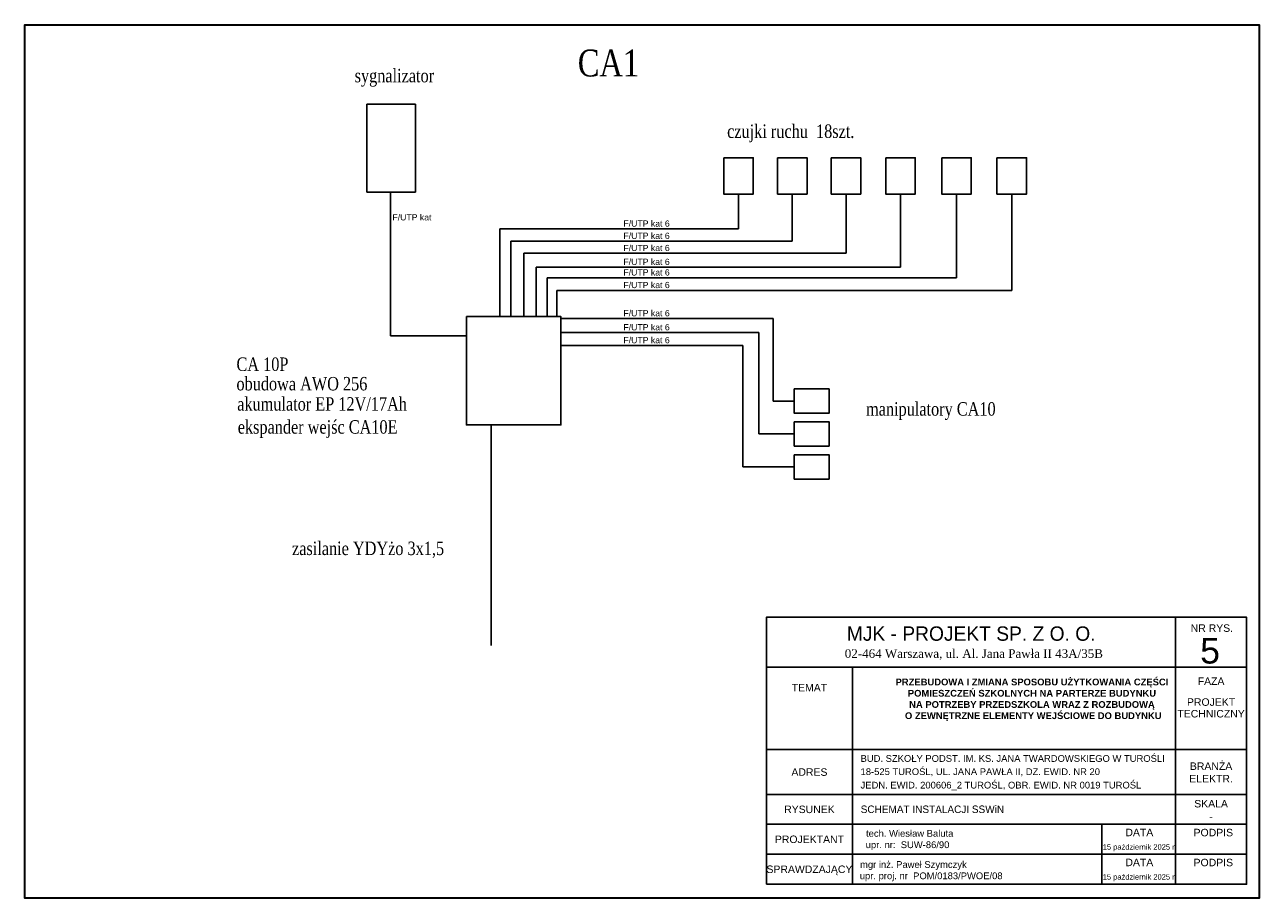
# Model space of a CAD drawing. Header units: millimetres. Extents: x -16803 to -7085, y -9068 to 2537.
# Tile 3 of 33: x -13600 to -10630, y -8532 to -6432. Entities that reach past the tile are written whole.
import ezdxf
from ezdxf.enums import TextEntityAlignment as Align

# ---------------------------------------------------------------- set-up
doc = ezdxf.new("R2010")
doc.units = ezdxf.units.MM
doc.header["$MEASUREMENT"] = 0
doc.layers.add('elektryka', color=255, linetype='Continuous', lineweight=35)
doc.layers.add('elektryka - oswietlenie', color=255, linetype='Continuous', lineweight=35)
doc.styles.add('ROMANS', font='times.ttf', dxfattribs={"height": 12})
doc.styles.add('st1', font='arial.ttf')
doc.styles.get("Standard").update_dxf_attribs({"font": 'arial.ttf'})
doc.styles.add('STIL16', font='arial.ttf')
doc.styles.add('STIL32', font='times.ttf')
doc.styles.add('STIL32_F', font='framd.ttf')

msp = doc.modelspace()

# ---------------------------------------------------------------- linework, layer by layer
at = {"layer": 'elektryka', "lineweight": -3}
for p, q in [((-11799.5, -7336.9), (-11799.5, -7138.6)), ((-11834.2, -7415.8), (-11834.2, -7172.3)), ((-11872.8, -7203.2), (-12310.3, -7203.2)), ((-11872.8, -7495.1), (-11872.8, -7203.2)), ((-11749, -7336.9), (-11799.5, -7336.9)), ((-11749, -7415.8), (-11834.2, -7415.8)), ((-11799.5, -7495.1), (-11872.8, -7495.1)), ((-11749, -7495.1), (-11799.5, -7495.1)), ((-10831.7, -8075.3), (-10831.7, -7856.4)), ((-11815.9, -7976.3), (-10660.7, -7976.3)), ((-11608.9, -7976.3), (-11608.9, -8498.3)), ((-10831.7, -8075.3), (-10831.7, -8498.3)), ((-11815.9, -8174.3), (-10660.7, -8174.3)), ((-11815.9, -8282.3), (-10660.7, -8282.3)), ((-11815.9, -8354.3), (-10660.7, -8354.3)), ((-11009.4, -8354.3), (-11009.4, -8498.3)), ((-11815.9, -8426.3), (-10660.7, -8426.3)), ((-11815.9, -8498.3), (-10660.7, -8498.3))]:
    msp.add_line(p, q, dxfattribs=at)
for points in [[(-10630.2, -6432.1), (-10630.2, -8532.1), (-13600.2, -8532.1), (-13600.2, -6432.1)], [(-11815.9, -8498.3), (-10660.7, -8498.3), (-10660.7, -7856.4), (-11815.9, -7856.4)]]:
    msp.add_lwpolyline(points, close=True, dxfattribs=at)
at = {"layer": 'elektryka'}
msp.add_lwpolyline([(-10630.2, -8532.1), (-13600.2, -8532.1), (-13600.2, -6432.1), (-10630.2, -6432.1)], close=True, dxfattribs=at)
at = {"layer": 'elektryka - oswietlenie', "lineweight": -3, "ltscale": 0.3}
for p, q in [((-12719.9, -7179.7), (-12719.9, -6834.3)), ((-11882.9, -6839.3), (-11882.9, -6923)), ((-11753.7, -6839.3), (-11753.7, -6952.3)), ((-11624.4, -6839.3), (-11624.4, -6981.7)), ((-11493.3, -6839.3), (-11493.3, -7014.9)), ((-11358.6, -6839.3), (-11358.6, -7040.4)), ((-11225.8, -6839.3), (-11225.8, -7070.7)), ((-11882.9, -6923), (-12457, -6923)), ((-12457, -6923), (-12457, -7133.7)), ((-11753.7, -6952.3), (-12430.6, -6952.3)), ((-12430.6, -6952.3), (-12430.6, -7133.7)), ((-11624.4, -6981.7), (-12399.1, -6981.7)), ((-12399.1, -6981.7), (-12399.1, -7133.7)), ((-11493.3, -7014.9), (-12369.7, -7014.9)), ((-12369.7, -7014.9), (-12369.7, -7133.7)), ((-11358.6, -7040.4), (-12343.3, -7040.4)), ((-12343.3, -7040.4), (-12343.3, -7133.7)), ((-11225.8, -7070.7), (-12320.2, -7070.7)), ((-12320.2, -7070.7), (-12320.2, -7133.7)), ((-11799.5, -7138.6), (-12310.3, -7138.6)), ((-12537.7, -7179.7), (-12719.9, -7179.7)), ((-11834.2, -7172.3), (-12310.3, -7172.3)), ((-12478.2, -7394.3), (-12478.2, -7924.3))]:
    msp.add_line(p, q, dxfattribs=at)
for points in [[(-12776.8, -6623.5), (-12660.3, -6623.5), (-12660.3, -6834.3), (-12776.8, -6834.3)], [(-11918.5, -6751.8), (-11847.4, -6751.8), (-11847.4, -6839.3), (-11918.5, -6839.3)], [(-11789.2, -6751.8), (-11718.1, -6751.8), (-11718.1, -6839.3), (-11789.2, -6839.3)], [(-11659.9, -6751.8), (-11588.8, -6751.8), (-11588.8, -6839.3), (-11659.9, -6839.3)], [(-11528.9, -6751.8), (-11457.8, -6751.8), (-11457.8, -6839.3), (-11528.9, -6839.3)], [(-11394.2, -6751.8), (-11323.1, -6751.8), (-11323.1, -6839.3), (-11394.2, -6839.3)], [(-11261.3, -6751.8), (-11190.2, -6751.8), (-11190.2, -6839.3), (-11261.3, -6839.3)], [(-12537.7, -7133.7), (-12310.3, -7133.7), (-12310.3, -7394.3), (-12537.7, -7394.3)], [(-11749, -7307.6), (-11665.1, -7307.6), (-11665.1, -7366.3), (-11749, -7366.3)], [(-11749, -7386.5), (-11665.1, -7386.5), (-11665.1, -7445.2), (-11749, -7445.2)], [(-11749, -7465.7), (-11665.1, -7465.7), (-11665.1, -7524.4), (-11749, -7524.4)]]:
    msp.add_lwpolyline(points, close=True, dxfattribs=at)

# ---------------------------------------------------------------- texts
at = {"layer": 'elektryka', "lineweight": -3, "style": 'ROMANS', "width": 0.8}
for s, height, p in [('CA1', 64.7, (-12269.7, -6556.5)), ('sygnalizator ', 32.351, (-12806.4, -6570.6)), ('czujki ruchu  18szt.', 32.351, (-11910.4, -6704.3)), ('CA 10P', 32.35, (-13090.7, -7264.4)), ('obudowa AWO 256', 32.351, (-13090.7, -7311.2)), ('akumulator EP 12V/17Ah', 32.351, (-13088.9, -7359.9)), ('manipulatory CA10  ', 32.351, (-11576.1, -7371.9)), ('ekspander wejśc CA10E', 32.351, (-13087.6, -7415.2)), ('zasilanie YDYżo 3x1,5', 32.351, (-12957.1, -7707))]:
    msp.add_text(s, height=height, dxfattribs=at).set_placement(p)
at = {"layer": 'elektryka', "lineweight": -3}
for s, height, p in [('F/UTP kat ', 14.93, (-12715.5, -6902.6)), ('F/UTP kat 6', 14.928, (-12159.8, -6917.6)), ('F/UTP kat 6', 14.928, (-12159.8, -6947)), ('F/UTP kat 6', 14.928, (-12159.8, -6976.3)), ('F/UTP kat 6', 14.928, (-12159.8, -7009.6)), ('F/UTP kat 6', 14.928, (-12159.8, -7035)), ('F/UTP kat 6', 14.928, (-12159.8, -7065.3)), ('F/UTP kat 6', 14.928, (-12159.8, -7133.2)), ('F/UTP kat 6', 14.928, (-12159.8, -7166.9)), ('F/UTP kat 6', 14.928, (-12159.8, -7197.9))]:
    msp.add_text(s, height=height, dxfattribs=at).set_placement(p)
for s, height, style, p in [('MJK - PROJEKT SP. Z O. O. ', 34.56, 'STIL32_F', (-11316.9, -7913.1)), ('NR RYS.', 18, 'st1', (-10744.3, -7891.6)), ('02-464 Warszawa, ul. Al. Jana Pawła II 43A/35B', 20.736, 'STIL32', (-11316.9, -7954.2)), ('5', 61.3, 'st1', (-10748.6, -7967.8)), ('DATA', 18, 'st1', (-10918.8, -8382.9)), ('PODPIS', 18, 'st1', (-10740.8, -8383.1)), ('15 październik 2025 r.', 12.96, 'st1', (-10917.8, -8415.2)), ('DATA', 18, 'st1', (-10918.8, -8454.9)), ('PODPIS', 18, 'st1', (-10740.8, -8455.1)), ('15 październik 2025 r.', 12.96, 'st1', (-10917.8, -8487.2))]:
    msp.add_text(s, height=height, dxfattribs=dict(at, style=style)).set_placement(p, align=Align.CENTER)
at = {"layer": 'elektryka', "lineweight": -3, "style": 'st1'}
for s, p in [('TEMAT', (-11712.4, -8025.9)), ('FAZA', (-10746.2, -8010.1)), ('PROJEKT', (-10746.2, -8060.4)), ('TECHNICZNY', (-10746.2, -8088.4)), ('ADRES', (-11712.4, -8228.7)), ('BRANŻA', (-10746.2, -8214.5)), ('ELEKTR.', (-10746.2, -8244.6)), ('RYSUNEK', (-11712.4, -8318.3)), ('SKALA', (-10746.2, -8304.7)), ('-', (-10746.2, -8335.4)), ('PROJEKTANT', (-11712.4, -8390.3)), ('SPRAWDZAJĄCY', (-11712.4, -8462.3))]:
    msp.add_text(s, height=18, dxfattribs=at).set_placement(p, align=Align.MIDDLE_CENTER)
at = {"layer": 'elektryka', "lineweight": -3}
for s, height, style, p in [('BUD. SZKOŁY PODST. IM. KS. JANA TWARDOWSKIEGO W TUROŚLI', 16.2, 'STIL16', (-11589.4, -8204.1)), ('18-525 TUROŚL, UL. JANA PAWŁA II, DZ. EWID. NR 20', 16.2, 'STIL16', (-11589.4, -8235.9)), ('JEDN. EWID. 200606_2 TUROŚL, OBR. EWID. NR 0019 TUROŚL', 16.2, 'STIL16', (-11589.4, -8268.2)), ('SCHEMAT INSTALACJI SSWiN', 18, 'STIL32_F', (-11589.1, -8327.1)), ('tech. Wiesław Baluta', 16.208, 'STIL16', (-11576.2, -8384.2)), ('upr. nr:  SUW-86/90', 16.208, 'STIL16', (-11577, -8411.5)), ('mgr inż. Paweł Szymczyk', 16.208, 'STIL16', (-11590.6, -8459)), ('upr. proj. nr  POM/0183/PWOE/08', 16.208, 'STIL16', (-11591.3, -8486.2))]:
    msp.add_text(s, height=height, dxfattribs=dict(at, style=style)).set_placement(p)
at = {"layer": 'elektryka', "lineweight": -3, "insert": (-11608.9, -8004.1), "char_height": 15.3, "attachment_point": 1, "style": 'st1'}
msp.add_mtext_dynamic_manual_height_columns('\\pxqc;{\\fArial|b1|i0|c238|p34;\\H1.0588x;PRZEBUDOWA I ZMIANA SPOSOBU UŻYTKOWANIA CZĘŚCI \\PPOMIESZCZEŃ SZKOLNYCH NA PARTERZE BUDYNKU \\PNA POTRZEBY PRZEDSZKOLA WRAZ Z ROZBUDOWĄ\\P O ZEWNĘTRZNE ELEMENTY WEJŚCIOWE DO BUDYNKU}', width=863.62, gutter_width=96.3, heights=[189.2], dxfattribs=at)

doc.saveas('drawing.dxf')
